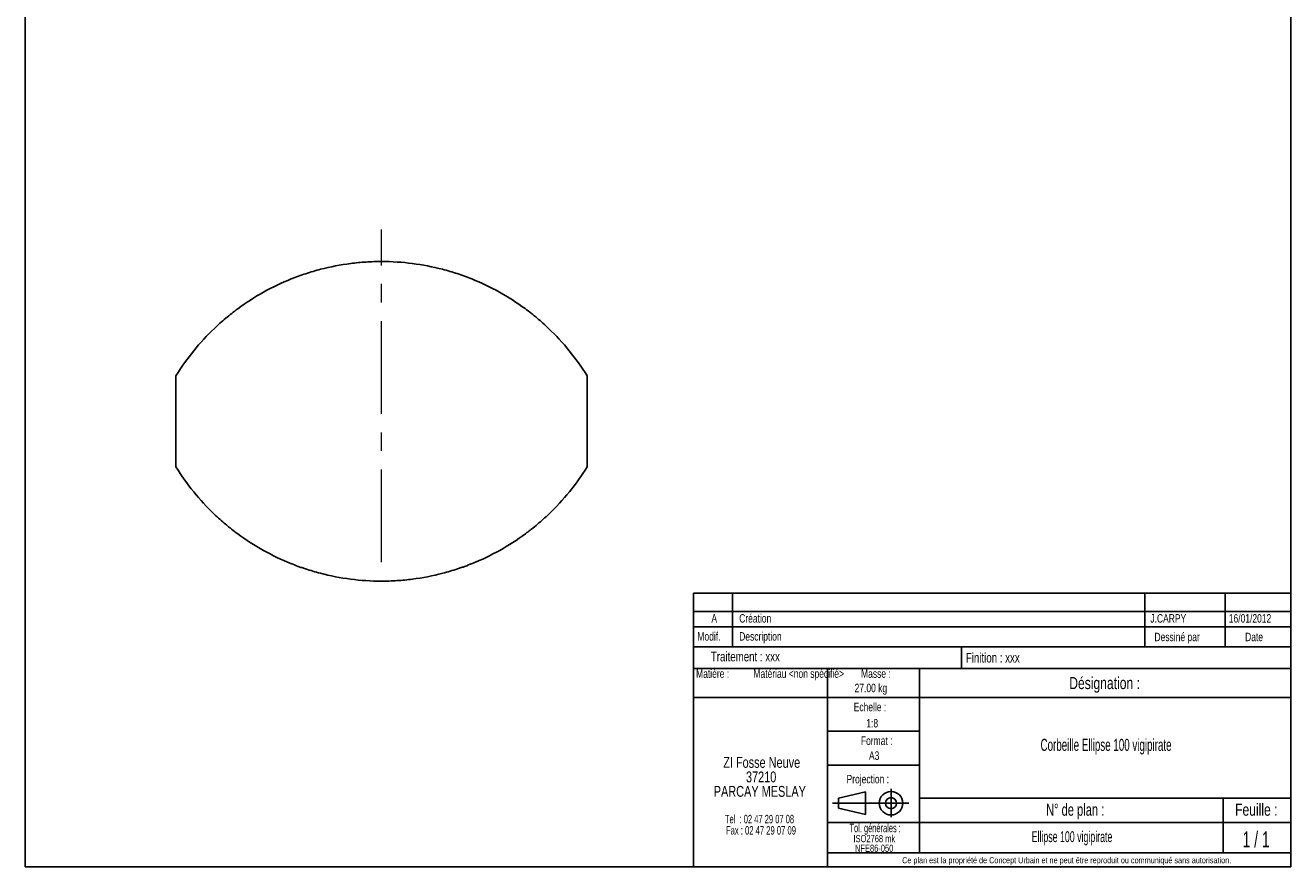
# Model space of a CAD drawing. Header units: millimetres. Extents: x 10 to 287, y 10 to 410.
# Tile 1 of 3: x 10 to 287, y 10 to 194. Entities that reach past the tile are written whole.
import ezdxf

# ---------------------------------------------------------------- set-up
doc = ezdxf.new("R2010")
doc.units = ezdxf.units.MM
doc.linetypes.add('CENTERX2', pattern=[20.32, 12.7, -2.54, 2.54, -2.54])
doc.layers.add('FORMAT', color=7, linetype='Continuous')
doc.styles.add('SLDTEXTSTYLE0', font='TXT', dxfattribs={"width": 0.605})
doc.styles.add('SLDTEXTSTYLE1', font='TXT', dxfattribs={"width": 0.75})
doc.styles.add('SLDTEXTSTYLE2', font='TXT', dxfattribs={"width": 0.666667})
doc.styles.add('SLDTEXTSTYLE3', font='TXT', dxfattribs={"width": 0.675})
doc.styles.add('SLDTEXTSTYLE4', font='TXT', dxfattribs={"width": 0.65})
doc.styles.add('SLDTEXTSTYLE5', font='TXT', dxfattribs={"width": 0.6875})

# ---------------------------------------------------------------- blocks, each defined once
blk = doc.blocks.new('SW_NOTE_0')
at = {"layer": 'FORMAT', "color": 0, "char_height": 1.587, "attachment_point": 2, "style": 'SLDTEXTSTYLE1'}
for s, insert in [('ISO2768 mk', (5.78, 2.05)), ('NFE86-050', (5.74, -0.07))]:
    blk.add_mtext(s, dxfattribs=dict(at, insert=insert))
blk = doc.blocks.new('SW_NOTE_0_1')
at = {"layer": 'FORMAT', "color": 0, "attachment_point": 2}
for s, insert, char_height, style in [('ZI Fosse Neuve', (11.05, 3.07), 2.3813, 'SLDTEXTSTYLE1'), ('37210', (10.92, -0.11), 2.381, 'SLDTEXTSTYLE1'), ('PARCAY MESLAY', (10.64, -3.28), 2.3813, 'SLDTEXTSTYLE1'), ('Tel  : 02 47 29 07 08', (10.56, -9.61), 1.8521, 'SLDTEXTSTYLE2'), ('Fax : 02 47 29 07 09', (10.88, -12.08), 1.8521, 'SLDTEXTSTYLE3')]:
    blk.add_mtext(s, dxfattribs=dict(at, insert=insert, char_height=char_height, style=style))

msp = doc.modelspace()

# ---------------------------------------------------------------- linework, layer by layer
at = {"color": 7, "linetype": 'Continuous', "lineweight": 25}
for p, q in [((42.975, 97.54), (42.975, 117.54)), ((132.975, 97.54), (132.975, 117.54))]:
    msp.add_line(p, q, dxfattribs=at)
for points, knots in [([(132.975, 117.54), (131.7816, 119.458), (130.4804, 121.2771), (127.671, 124.7278), (126.1627, 126.3594), (123.7429, 128.6667), (122.9101, 129.4123), (121.8352, 130.3145), (121.6186, 130.4935), (121.1819, 130.8484), (120.9617, 131.0244), (120.2982, 131.5462), (119.8515, 131.8862), (117.5958, 133.5472), (115.721, 134.7518), (111.8326, 136.919), (109.819, 137.8814), (107.2117, 138.9289), (106.6857, 139.1306), (105.6245, 139.5181), (105.0886, 139.7042), (103.4786, 140.2343), (102.3989, 140.5519), (99.141, 141.399), (96.944, 141.8236), (92.5002, 142.394), (90.2532, 142.5398), (87.6961, 142.54), (87.4117, 142.5378), (86.8444, 142.5287), (86.5612, 142.5219), (85.7126, 142.4947), (85.1485, 142.4676), (83.4612, 142.3595), (82.3427, 142.2518), (79.0063, 141.8238), (76.8073, 141.3987), (73.5466, 140.5506), (72.4661, 140.2327), (70.8549, 139.702), (70.3192, 139.5159), (69.2585, 139.1284), (68.7327, 138.9268), (66.1259, 137.8791), (64.111, 136.9159), (60.2177, 134.7451), (58.3394, 133.5375), (56.3041, 132.0375), (56.0791, 131.8688), (55.6312, 131.5276), (55.4083, 131.3549), (54.7454, 130.833), (54.3103, 130.479), (53.0247, 129.3989), (52.1942, 128.6549), (49.7807, 126.3522), (48.2751, 124.7232), (45.469, 121.2761), (44.1685, 119.4581), (42.975, 117.54)], [0, 0, 0, 0, 0.0625, 0.0625, 0.125, 0.125, 0.15625, 0.15625, 0.1640625, 0.1640625, 0.171875, 0.171875, 0.1875, 0.1875, 0.25, 0.25, 0.3125, 0.3125, 0.328125, 0.328125, 0.34375, 0.34375, 0.375, 0.375, 0.4375, 0.4375, 0.5, 0.5, 0.5078125, 0.5078125, 0.515625, 0.515625, 0.53125, 0.53125, 0.5625, 0.5625, 0.625, 0.625, 0.65625, 0.65625, 0.671875, 0.671875, 0.6875, 0.6875, 0.75, 0.75, 0.8125, 0.8125, 0.8203125, 0.8203125, 0.828125, 0.828125, 0.84375, 0.84375, 0.875, 0.875, 0.9375, 0.9375, 1, 1, 1, 1]), ([(42.975, 97.54), (44.1635, 95.6298), (45.459, 93.8177), (48.2561, 90.3786), (49.7578, 88.7516), (52.1676, 86.4495), (52.9972, 85.7053), (54.068, 84.8044), (54.2838, 84.6257), (54.7189, 84.2712), (54.9384, 84.0953), (55.6001, 83.5736), (56.0457, 83.2336), (58.296, 81.5722), (60.1673, 80.3661), (64.0511, 78.1945), (66.0636, 77.229), (68.6714, 76.1772), (69.1976, 75.9746), (69.994, 75.6826), (70.2607, 75.5872), (70.7963, 75.4005), (71.0653, 75.3091), (72.4111, 74.8641), (73.4941, 74.5442), (76.7624, 73.6907), (78.9667, 73.2628), (83.4263, 72.6877), (85.6815, 72.5405), (88.2485, 72.5399), (88.5344, 72.5422), (89.1048, 72.5513), (89.3895, 72.5581), (90.2424, 72.5855), (90.8093, 72.6128), (92.5049, 72.7218), (93.6285, 72.8304), (96.9792, 73.2619), (99.1864, 73.6904), (102.4573, 74.5446), (103.541, 74.8647), (104.8871, 75.3099), (105.1561, 75.4013), (105.6918, 75.5881), (105.9584, 75.6834), (106.7549, 75.9755), (107.2813, 76.1782), (109.8906, 77.2309), (111.906, 78.1978), (115.7982, 80.3754), (117.6751, 81.586), (119.7077, 83.0887), (119.9327, 83.2578), (120.3793, 83.5991), (120.6008, 83.7712), (121.2606, 84.2921), (121.6936, 84.6454), (122.9729, 85.723), (123.7993, 86.4651), (126.2009, 88.7611), (127.699, 90.3846), (130.4917, 93.8189), (131.7863, 95.6296), (132.975, 97.54)], [0, 0, 0, 0, 0.0625, 0.0625, 0.125, 0.125, 0.15625, 0.15625, 0.1640625, 0.1640625, 0.171875, 0.171875, 0.1875, 0.1875, 0.25, 0.25, 0.3125, 0.3125, 0.328125, 0.328125, 0.3359375, 0.3359375, 0.34375, 0.34375, 0.375, 0.375, 0.4375, 0.4375, 0.5, 0.5, 0.5078125, 0.5078125, 0.515625, 0.515625, 0.53125, 0.53125, 0.5625, 0.5625, 0.625, 0.625, 0.65625, 0.65625, 0.6640625, 0.6640625, 0.671875, 0.671875, 0.6875, 0.6875, 0.75, 0.75, 0.8125, 0.8125, 0.8203125, 0.8203125, 0.828125, 0.828125, 0.84375, 0.84375, 0.875, 0.875, 0.9375, 0.9375, 1, 1, 1, 1])]:
    msp.add_open_spline(points, degree=3, knots=knots, dxfattribs=at)
at = {"layer": 'FORMAT', "color": 7}
for p, q in [((10, 410.3303), (10, 10)), ((287, 410.3303), (287, 10)), ((287, 58.1803), (287, 75)), ((287, 75), (287, 65.8882)), ((156.241, 65.8882), (156.241, 69.8882)), ((156.241, 69.8882), (287, 69.8882)), ((164.7899, 65.8882), (164.7899, 69.8882)), ((272.662, 65.8882), (272.662, 69.8882)), ((287, 65.8882), (287, 69.8882)), ((156.241, 58.1803), (156.241, 65.8882)), ((156.241, 65.8882), (287, 65.8882)), ((156.241, 65.8882), (287, 65.8882)), ((164.7899, 58.1803), (164.7899, 65.8882)), ((272.662, 58.1803), (272.662, 65.8882)), ((156.241, 62.5641), (287, 62.5641)), ((287, 58.1803), (156.241, 58.1803)), ((156.241, 10), (156.241, 58.1803)), ((156.241, 58.1803), (287, 58.1803)), ((214.9026, 58.1803), (214.9026, 53.3782)), ((287, 10), (287, 58.1803)), ((156.241, 53.3782), (287, 53.3782)), ((185.6108, 53.3782), (185.6108, 10)), ((205.7214, 53.3782), (205.7214, 13.0206)), ((156.241, 47.0839), (205.7214, 47.0839)), ((205.7214, 47.0839), (287, 47.0839)), ((185.6108, 39.6928), (205.7214, 39.6928)), ((185.6108, 32.2322), (205.7214, 32.2322)), ((188.0321, 25.0081), (193.9304, 26.3671)), ((188.0321, 22.8108), (188.0321, 25.0081)), ((193.9304, 26.3671), (193.9304, 21.4519)), ((193.9304, 26.3671), (193.9304, 21.4519)), ((199.5106, 27.0231), (199.5106, 20.8246)), ((205.7214, 25.0184), (287, 25.0184)), ((272.2064, 25.0184), (272.2064, 13.0206)), ((186.6732, 23.9095), (203.4427, 23.9095)), ((188.0321, 22.8108), (193.9304, 21.4519)), ((185.6108, 19.7139), (287, 19.7139)), ((185.6108, 13.0206), (287, 13.0206)), ((10, 10), (287, 10)), ((287, 10), (156.241, 10))]:
    msp.add_line(p, q, dxfattribs=at)
at = {"layer": 'FORMAT', "linetype": 'CENTERX2', "lineweight": 18, "ltscale": 1.6}
msp.add_line((87.975, 76.6604), (87.975, 149.5778), dxfattribs=at)
at = {"layer": 'FORMAT'}
msp.add_line((255.1052, 69.8882), (255.1052, 58.1803), dxfattribs=at)
at = {"layer": 'FORMAT', "color": 7}
for radius in [2.5739, 1.2143]:
    msp.add_circle((199.5106, 23.9095), radius, dxfattribs=at)

# ---------------------------------------------------------------- block references
at = {"layer": 'FORMAT'}
for name, p in [('SW_NOTE_0_1', (160.1543, 30.9688)), ('SW_NOTE_0', (190.0732, 14.9053))]:
    msp.add_blockref(name, p, dxfattribs=at)

# ---------------------------------------------------------------- texts
for s, insert, char_height, attachment_point, style in [('A', (160.8077, 65.3139), 1.8521, 2, 'SLDTEXTSTYLE1'), ('Création', (166.2757, 65.3139), 1.85208, 1, 'SLDTEXTSTYLE1'), ('J.CARPY', (256.2831, 65.3125), 1.85208, 1, 'SLDTEXTSTYLE1'), ('16/01/2012', (273.4486, 65.3125), 1.85208, 1, 'SLDTEXTSTYLE1'), ('Modif.', (157.1183, 61.366), 1.85208, 1, 'SLDTEXTSTYLE1'), ('Description', (166.2757, 61.366), 1.852083, 1, 'SLDTEXTSTYLE1'), ('Dessiné par', (257.18, 61.2412), 1.852083, 1, 'SLDTEXTSTYLE1'), ('Date', (277.019, 61.2412), 1.85208, 1, 'SLDTEXTSTYLE1'), ('Traitement : xxx', (160.0759, 57.0853), 2.116667, 1, 'SLDTEXTSTYLE1'), ('Finition : xxx', (215.8894, 56.8311), 2.116667, 1, 'SLDTEXTSTYLE1'), ('Matière :', (156.8428, 53.2191), 1.85208, 1, 'SLDTEXTSTYLE1'), ('Matériau <non spécifié>', (169.3903, 53.2191), 1.852083, 1, 'SLDTEXTSTYLE1'), ('Masse :', (196.199, 53.2191), 1.85208, 2, 'SLDTEXTSTYLE1'), ('27.00 kg', (191.5372, 50.0739), 1.85208, 1, 'SLDTEXTSTYLE1'), ('Désignation :', (246.2624, 51.5391), 2.645833, 2, 'SLDTEXTSTYLE1'), ('Echelle :', (191.3416, 45.9047), 1.85208, 1, 'SLDTEXTSTYLE1'), ('1:8', (194.1044, 42.3484), 1.85208, 1, 'SLDTEXTSTYLE1'), ('Format :', (196.3752, 38.5244), 1.85208, 2, 'SLDTEXTSTYLE1'), ('Corbeille Ellipse 100 vigipirate', (246.5776, 38.0062), 2.645833, 2, 'SLDTEXTSTYLE0'), ('A3', (195.8178, 35.2592), 1.85208, 2, 'SLDTEXTSTYLE1'), ('Projection :', (189.781, 30.1138), 1.852083, 1, 'SLDTEXTSTYLE1'), ('N° de plan :', (239.8159, 23.8099), 2.645833, 2, 'SLDTEXTSTYLE5'), ('Feuille :', (279.4704, 23.8099), 2.64583, 2, 'SLDTEXTSTYLE1'), ('Tol. générales :', (196.0399, 19.4022), 1.852083, 2, 'SLDTEXTSTYLE0'), ('Ellipse 100 vigipirate', (239.129, 17.7676), 2.38125, 2, 'SLDTEXTSTYLE0'), ('1 / 1', (279.4362, 17.7358), 3.5, 2, 'SLDTEXTSTYLE4'), ('Ce plan est la propriété de Concept Urbain et ne peut être reproduit ou communiqué sans autorisation.', (237.9607, 12.0826), 1.3229167, 2, 'SLDTEXTSTYLE1')]:
    msp.add_mtext(s, dxfattribs=dict(at, insert=insert, char_height=char_height, attachment_point=attachment_point, style=style))

doc.saveas('drawing.dxf')
